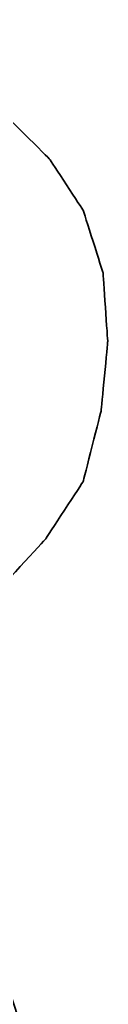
# Model space of a CAD drawing. Header units: millimetres. Extents: x 337 to 649, y 362 to 465.
# Tile 33 of 53: x 555.62 to 555.879, y 395.065 to 397.977. Entities that reach past the tile are written whole.
import ezdxf

# ---------------------------------------------------------------- set-up
doc = ezdxf.new("R2010")
doc.units = ezdxf.units.MM
doc.header["$LTSCALE"] = 0.15
doc.layers.add('DIM', color=4, linetype='CONTINUOUS')
doc.layers.add('layer 1', color=7, linetype='CONTINUOUS')

# ---------------------------------------------------------------- blocks, each defined once
blk = doc.blocks.new('TBI MOTION logo(完整正式版)')
at = {"layer": 'layer 1', "color": 22, "lineweight": 35}
blk.add_open_spline([(-64.65375, -6.863749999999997), (-64.65375, -6.863749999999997), (-64.84375, -7.296249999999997), (-64.84375, -7.296249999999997), (-64.84375, -7.296249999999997), (-64.84375, -7.296249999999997), (-64.86875, -7.34375), (-64.86875, -7.34375), (-64.86875, -7.34375), (-64.86875, -7.34375), (-64.86875, -7.36875), (-64.86875, -7.36875), (-64.86875, -7.36875), (-64.86875, -7.36875), (-65.15375, -7.653749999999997), (-65.15375, -7.653749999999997), (-65.15375, -7.653749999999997), (-65.15375, -7.653749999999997), (-65.17875, -7.653749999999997), (-65.17875, -7.653749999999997), (-65.17875, -7.653749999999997), (-65.17875, -7.653749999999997), (-65.20375, -7.678749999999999), (-65.20375, -7.678749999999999), (-65.20375, -7.678749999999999), (-65.20375, -7.678749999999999), (-65.58875, -7.871249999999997), (-65.58875, -7.871249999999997), (-65.58875, -7.871249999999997), (-65.58875, -7.871249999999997), (-65.63375, -7.871249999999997), (-65.63375, -7.871249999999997), (-65.63375, -7.871249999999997), (-65.63375, -7.871249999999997), (-65.65875, -7.893749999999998), (-65.65875, -7.893749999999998), (-65.65875, -7.893749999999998), (-65.65875, -7.893749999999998), (-66.09375, -7.943749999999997), (-66.09375, -7.943749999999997), (-66.09375, -7.943749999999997), (-66.09375, -7.943749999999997), (-66.11375, -7.943749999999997), (-66.11375, -7.943749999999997), (-66.11375, -7.943749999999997), (-66.11375, -7.943749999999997), (-66.16375, -7.943749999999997), (-66.16375, -7.943749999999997), (-66.16375, -7.943749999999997), (-66.16375, -7.943749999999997), (-66.30875, -7.943749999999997), (-66.30875, -7.943749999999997), (-66.30875, -7.943749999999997), (-66.30875, -7.943749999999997), (-66.69375, -7.943749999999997), (-66.69375, -7.943749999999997), (-66.69375, -7.943749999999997), (-66.69375, -7.943749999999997), (-67.07375, -7.943749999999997), (-67.07375, -7.943749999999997), (-67.07375, -7.943749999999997), (-67.07375, -7.943749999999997), (-67.12375, -7.943749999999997), (-67.12375, -7.943749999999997), (-67.12375, -7.943749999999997), (-67.12375, -7.943749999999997), (-67.12375, -7.966249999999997), (-67.12375, -7.966249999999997), (-67.12375, -7.966249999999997), (-67.12375, -7.966249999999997), (-67.14875, -7.991249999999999), (-67.14875, -7.991249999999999), (-67.14875, -7.991249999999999), (-67.14875, -7.991249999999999), (-67.24375, -8.34875), (-67.24375, -8.34875), (-67.24375, -8.34875), (-67.24375, -8.34875), (-67.31374999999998, -8.68625), (-67.31374999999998, -8.68625), (-67.31374999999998, -8.68625), (-67.31374999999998, -8.68625), (-67.26874999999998, -8.68625), (-67.26874999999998, -8.68625), (-67.26874999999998, -8.68625), (-67.26874999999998, -8.68625), (-67.07375, -8.68625), (-67.07375, -8.68625), (-67.07375, -8.68625), (-67.07375, -8.68625), (-66.54875, -8.68625), (-66.54875, -8.68625), (-66.54875, -8.68625), (-66.54875, -8.68625), (-65.82625, -8.68625), (-65.82625, -8.68625), (-65.82625, -8.68625), (-65.82625, -8.68625), (-65.01375, -8.68625), (-65.01375, -8.68625), (-65.01375, -8.68625), (-65.01375, -8.68625), (-64.05375, -8.68625), (-64.05375, -8.68625), (-64.05375, -8.68625), (-64.05375, -8.68625), (-62.08375, -8.68625), (-62.08375, -8.68625), (-62.08375, -8.68625), (-62.08375, -8.68625), (-60.06875, -8.68625), (-60.06875, -8.68625), (-60.06875, -8.68625), (-60.06875, -8.68625), (-59.10875, -8.68625), (-59.10875, -8.68625), (-59.10875, -8.68625), (-59.10875, -8.68625), (-58.29375, -8.68625), (-58.29375, -8.68625), (-58.29375, -8.68625), (-58.29375, -8.68625), (-57.57374999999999, -8.68625), (-57.57374999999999, -8.68625), (-57.57374999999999, -8.68625), (-57.57374999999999, -8.68625), (-57.04875, -8.68625), (-57.04875, -8.68625), (-57.04875, -8.68625), (-57.04875, -8.68625), (-56.85375, -8.68625), (-56.85375, -8.68625), (-56.85375, -8.68625), (-56.85375, -8.68625), (-56.70875, -8.68625), (-56.70875, -8.68625), (-56.70875, -8.68625), (-56.70875, -8.68625), (-56.61375, -8.68625), (-56.61375, -8.68625), (-56.61375, -8.68625), (-56.61375, -8.68625), (-56.56875, -8.68625), (-56.56875, -8.68625), (-56.56875, -8.68625), (-56.56875, -8.68625), (-55.65375, -8.638749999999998), (-55.65375, -8.638749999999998), (-55.65375, -8.638749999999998), (-55.65375, -8.638749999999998), (-54.76874999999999, -8.51875), (-54.76874999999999, -8.51875), (-54.76874999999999, -8.51875), (-54.76874999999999, -8.51875), (-53.90375, -8.30375), (-53.90375, -8.30375), (-53.90375, -8.30375), (-53.90375, -8.30375), (-53.08875, -8.03875), (-53.08875, -8.03875), (-53.08875, -8.03875), (-53.08875, -8.03875), (-52.34375, -7.653749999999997), (-52.34375, -7.653749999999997), (-52.34375, -7.653749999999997), (-52.34375, -7.653749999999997), (-51.69875, -7.296249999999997), (-51.69875, -7.296249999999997), (-51.69875, -7.296249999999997), (-51.69875, -7.296249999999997), (-51.21875, -6.911249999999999), (-51.21875, -6.911249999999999), (-51.21875, -6.911249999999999), (-51.21875, -6.911249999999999), (-50.83375, -6.50375), (-50.83375, -6.50375), (-50.83375, -6.50375), (-50.83375, -6.50375), (-50.44875, -5.94875), (-50.44875, -5.94875), (-50.44875, -5.94875), (-50.44875, -5.94875), (-50.13875, -5.303749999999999), (-50.13875, -5.303749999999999), (-50.13875, -5.303749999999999), (-50.13875, -5.303749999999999), (-49.99375, -4.653749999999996), (-49.99375, -4.653749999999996), (-49.99375, -4.653749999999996), (-49.99375, -4.653749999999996), (-49.92375, -3.98375), (-49.92375, -3.98375), (-49.92375, -3.98375), (-49.92375, -3.98375), (-49.99375, -3.19374), (-49.99375, -3.19374), (-49.99375, -3.19374), (-49.99375, -3.19374), (-50.23374, -2.44874), (-50.23374, -2.44874), (-50.23374, -2.44874), (-50.23374, -2.44874), (-50.59375, -1.87374), (-50.59375, -1.87374), (-50.59375, -1.87374), (-50.59375, -1.87374), (-51.09875, -1.31874), (-51.09875, -1.31874), (-51.09875, -1.31874), (-51.09875, -1.31874), (-51.74375, -0.81875), (-51.74375, -0.81875), (-51.74375, -0.81875), (-51.74375, -0.81875), (-52.53875, -0.48125), (-52.53875, -0.48125), (-52.53875, -0.48125), (-52.53875, -0.48125), (-53.47375, -0.21875), (-53.47375, -0.21875), (-53.47375, -0.21875), (-53.47375, -0.21875), (-54.52875, -0.04874), (-54.52875, -0.04874), (-54.52875, -0.04874), (-54.52875, -0.04874), (-55.65375, 0.12125), (-55.65375, 0.12125), (-55.65375, 0.12125), (-55.65375, 0.12125), (-54.50375, 0.28624), (-54.50375, 0.28624), (-54.50375, 0.28624), (-54.50375, 0.28624), (-53.83375, 0.38124), (-53.83375, 0.38124), (-53.83375, 0.38124), (-53.83375, 0.38124), (-53.18375, 0.50125), (-53.18375, 0.50125), (-53.18375, 0.50125), (-53.18375, 0.50125), (-52.55875, 0.6687400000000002), (-52.55875, 0.6687400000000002), (-52.55875, 0.6687400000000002), (-52.55875, 0.6687400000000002), (-52.03375, 0.86124), (-52.03375, 0.86124), (-52.03375, 0.86124), (-52.03375, 0.86124), (-51.50374, 1.031239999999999), (-51.50374, 1.031239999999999), (-51.50374, 1.031239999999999), (-51.50374, 1.031239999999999), (-51.09875, 1.271249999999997), (-51.09875, 1.271249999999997), (-51.09875, 1.271249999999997), (-51.09875, 1.271249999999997), (-50.71374999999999, 1.48624), (-50.71374999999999, 1.48624), (-50.71374999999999, 1.48624), (-50.71374999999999, 1.48624), (-50.37625, 1.77625), (-50.37625, 1.77625), (-50.37625, 1.77625), (-50.37625, 1.77625), (-49.82375, 2.37625), (-49.82375, 2.37625), (-49.82375, 2.37625), (-49.82375, 2.37625), (-49.41875, 2.996249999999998), (-49.41875, 2.996249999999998), (-49.41875, 2.996249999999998), (-49.41875, 2.996249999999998), (-49.22375, 3.766249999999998), (-49.22375, 3.766249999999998), (-49.22375, 3.766249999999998), (-49.22375, 3.766249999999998), (-49.15375, 4.50874), (-49.15375, 4.50874), (-49.15375, 4.50874), (-49.15375, 4.50874), (-49.20374999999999, 5.251249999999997), (-49.20374999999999, 5.251249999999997), (-49.20374999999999, 5.251249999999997), (-49.20374999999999, 5.251249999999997), (-49.41875, 5.926249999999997), (-49.41875, 5.926249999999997), (-49.41875, 5.926249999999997), (-49.41875, 5.926249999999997), (-49.77875, 6.47625), (-49.77875, 6.47625), (-49.77875, 6.47625), (-49.77875, 6.47625), (-50.33125, 7.026239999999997), (-50.33125, 7.026239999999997), (-50.33125, 7.026239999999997), (-50.33125, 7.026239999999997), (-51.00125, 7.43625), (-51.00125, 7.43625), (-51.00125, 7.43625), (-51.00125, 7.43625), (-51.79375, 7.72625), (-51.79375, 7.72625), (-51.79375, 7.72625), (-51.79375, 7.72625), (-52.72874999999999, 7.891239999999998), (-52.72874999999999, 7.891239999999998), (-52.72874999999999, 7.891239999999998), (-52.72874999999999, 7.891239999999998), (-53.83375, 7.98625), (-53.83375, 7.98625), (-53.83375, 7.98625), (-53.83375, 7.98625), (-53.92875, 7.98625), (-53.92875, 7.98625), (-53.92875, 7.98625), (-53.92875, 7.98625), (-54.26375, 7.98625), (-54.26375, 7.98625), (-54.26375, 7.98625), (-54.26375, 7.98625), (-54.74375, 7.98625), (-54.74375, 7.98625), (-54.74375, 7.98625), (-54.74375, 7.98625), (-55.36875, 7.98625), (-55.36875, 7.98625), (-55.36875, 7.98625), (-55.36875, 7.98625), (-56.13375, 7.98625), (-56.13375, 7.98625), (-56.13375, 7.98625), (-56.13375, 7.98625), (-56.94874999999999, 7.98625), (-56.94874999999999, 7.98625), (-56.94874999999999, 7.98625), (-56.94874999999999, 7.98625), (-58.77625, 7.98625), (-58.77625, 7.98625), (-58.77625, 7.98625), (-58.77625, 7.98625), (-60.59875, 7.98625), (-60.59875, 7.98625), (-60.59875, 7.98625), (-60.59875, 7.98625), (-61.41375, 7.98625), (-61.41375, 7.98625), (-61.41375, 7.98625), (-61.41375, 7.98625), (-62.17875, 7.98625), (-62.17875, 7.98625), (-62.17875, 7.98625), (-62.17875, 7.98625), (-62.80375, 7.98625), (-62.80375, 7.98625), (-62.80375, 7.98625), (-62.80375, 7.98625), (-63.30625, 7.98625), (-63.30625, 7.98625), (-63.30625, 7.98625), (-63.30625, 7.98625), (-63.57375, 7.98625), (-63.57375, 7.98625), (-63.57375, 7.98625), (-63.57375, 7.98625), (-63.57375, 7.96375), (-63.57375, 7.96375), (-63.57375, 7.96375), (-63.57375, 7.96375), (-63.59875, 7.94125), (-63.59875, 7.94125), (-63.59875, 7.94125), (-63.59875, 7.94125), (-63.69375, 7.55625), (-63.69375, 7.55625), (-63.69375, 7.55625), (-63.69375, 7.55625), (-63.76375, 7.246239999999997), (-63.76375, 7.246239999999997), (-63.76375, 7.246239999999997), (-63.76375, 7.246239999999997), (-63.23875000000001, 7.246239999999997), (-63.23875000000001, 7.246239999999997), (-63.23875000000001, 7.246239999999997), (-63.23875000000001, 7.246239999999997), (-62.75875, 7.246239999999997), (-62.75875, 7.246239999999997), (-62.75875, 7.246239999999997), (-62.75875, 7.246239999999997), (-62.61124999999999, 7.246239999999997), (-62.61124999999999, 7.246239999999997), (-62.61124999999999, 7.246239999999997), (-62.61124999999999, 7.246239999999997), (-62.56624999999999, 7.246239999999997), (-62.56624999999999, 7.246239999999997), (-62.56624999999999, 7.246239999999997), (-62.56624999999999, 7.246239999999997), (-62.22875, 7.246239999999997), (-62.22875, 7.246239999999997), (-62.22875, 7.246239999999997), (-62.22875, 7.246239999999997), (-62.20375, 7.246239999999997), (-62.20375, 7.246239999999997), (-62.20375, 7.246239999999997), (-62.20375, 7.246239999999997), (-62.17875, 7.21875), (-62.17875, 7.21875), (-62.17875, 7.21875), (-62.17875, 7.21875), (-61.96374999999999, 7.171249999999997), (-61.96374999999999, 7.171249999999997), (-61.96374999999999, 7.171249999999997), (-61.96374999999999, 7.171249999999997), (-61.72375, 7.126239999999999), (-61.72375, 7.126239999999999), (-61.72375, 7.126239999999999), (-61.72375, 7.126239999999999), (-61.70374999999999, 7.126239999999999), (-61.70374999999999, 7.126239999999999), (-61.70374999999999, 7.126239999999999), (-61.70374999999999, 7.126239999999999), (-61.55875, 7.076239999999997), (-61.55875, 7.076239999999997), (-61.55875, 7.076239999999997), (-61.55875, 7.076239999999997), (-61.50875, 7.076239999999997), (-61.50875, 7.076239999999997), (-61.50875, 7.076239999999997), (-61.50875, 7.076239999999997), (-61.48375, 7.026239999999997), (-61.48375, 7.026239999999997), (-61.48375, 7.026239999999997), (-61.48375, 7.026239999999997), (-61.31875, 6.83375), (-61.31875, 6.83375), (-61.31875, 6.83375), (-61.31875, 6.83375), (-61.29375, 6.81125), (-61.29375, 6.81125), (-61.29375, 6.81125), (-61.29375, 6.81125), (-61.29375, 6.786249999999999), (-61.29375, 6.786249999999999), (-61.29375, 6.786249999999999), (-61.29375, 6.786249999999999), (-61.19875, 6.50124), (-61.19875, 6.50124), (-61.19875, 6.50124), (-61.19875, 6.50124), (-61.17375, 6.45124), (-61.17375, 6.45124), (-61.17375, 6.45124), (-61.17375, 6.45124), (-61.19875, 6.40625), (-61.19875, 6.40625), (-61.19875, 6.40625), (-61.19875, 6.40625), (-61.26875, 5.99624), (-61.26875, 5.99624), (-61.26875, 5.99624), (-61.26875, 5.99624), (-61.26875, 5.85125), (-61.26875, 5.85125), (-61.26875, 5.85125), (-61.26875, 5.85125), (-61.26875, 5.826249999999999), (-61.26875, 5.826249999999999), (-61.26875, 5.826249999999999), (-61.26875, 5.826249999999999), (-61.29375, 5.80625), (-61.29375, 5.80625), (-61.29375, 5.80625), (-61.29375, 5.80625), (-61.34125, 5.661249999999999), (-61.34125, 5.661249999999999), (-61.34125, 5.661249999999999), (-61.34125, 5.661249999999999), (-61.41375, 5.44625), (-61.41375, 5.44625), (-61.41375, 5.44625), (-61.41375, 5.44625), (-61.48375, 5.15625), (-61.48375, 5.15625), (-61.48375, 5.15625), (-61.48375, 5.15625), (-61.58375, 4.82124), (-61.58375, 4.82124), (-61.58375, 4.82124), (-61.58375, 4.82124), (-61.79875, 4.00375), (-61.79875, 4.00375), (-61.79875, 4.00375), (-61.79875, 4.00375), (-62.05875, 2.996249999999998), (-62.05875, 2.996249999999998), (-62.05875, 2.996249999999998), (-62.05875, 2.996249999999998), (-62.34875, 1.916249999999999), (-62.34875, 1.916249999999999), (-62.34875, 1.916249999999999), (-62.34875, 1.916249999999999), (-62.97375, -0.41124), (-62.97375, -0.41124), (-62.97375, -0.41124), (-62.97375, -0.41124), (-63.59875, -2.75875), (-63.59875, -2.75875), (-63.59875, -2.75875), (-63.59875, -2.75875), (-63.88374999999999, -3.863739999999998), (-63.88374999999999, -3.863739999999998), (-63.88374999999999, -3.863739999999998), (-63.88374999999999, -3.863739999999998), (-64.14875, -4.823739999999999), (-64.14875, -4.823739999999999), (-64.14875, -4.823739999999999), (-64.14875, -4.823739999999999), (-64.36375, -5.64125), (-64.36375, -5.64125), (-64.36375, -5.64125), (-64.36375, -5.64125), (-64.43625, -5.97625), (-64.43625, -5.97625), (-64.43625, -5.97625), (-64.43625, -5.97625), (-64.50875, -6.286249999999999), (-64.50875, -6.286249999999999), (-64.50875, -6.286249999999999), (-64.50875, -6.286249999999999), (-64.50875, -6.308749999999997), (-64.50875, -6.308749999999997), (-64.50875, -6.308749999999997), (-64.50875, -6.308749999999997), (-64.57875, -6.50375), (-64.57875, -6.50375), (-64.57875, -6.50375), (-64.57875, -6.50375), (-64.62875, -6.69625), (-64.62875, -6.69625), (-64.62875, -6.69625), (-64.62875, -6.69625), (-64.62875, -6.768749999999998), (-64.62875, -6.768749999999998), (-64.62875, -6.768749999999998), (-64.62875, -6.768749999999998), (-64.62875, -6.813749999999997), (-64.62875, -6.813749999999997), (-64.62875, -6.813749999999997), (-64.62875, -6.813749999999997), (-64.62875, -6.83875), (-64.62875, -6.83875), (-64.62875, -6.83875), (-64.62875, -6.83875), (-64.65375, -6.863749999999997), (-64.65375, -6.863749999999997)], degree=3, knots=[0, 0, 0, 0, 0.0071942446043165, 0.0071942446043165, 0.0071942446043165, 0.0071942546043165, 0.0143884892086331, 0.0143884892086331, 0.0143884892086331, 0.0143884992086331, 0.0215827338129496, 0.0215827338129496, 0.0215827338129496, 0.0215827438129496, 0.0287769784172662, 0.0287769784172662, 0.0287769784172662, 0.0287769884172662, 0.0359712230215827, 0.0359712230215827, 0.0359712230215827, 0.0359712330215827, 0.0431654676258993, 0.0431654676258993, 0.0431654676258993, 0.0431654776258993, 0.0503597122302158, 0.0503597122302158, 0.0503597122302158, 0.0503597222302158, 0.0575539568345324, 0.0575539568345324, 0.0575539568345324, 0.0575539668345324, 0.0647482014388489, 0.0647482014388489, 0.0647482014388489, 0.0647482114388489, 0.0719424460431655, 0.0719424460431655, 0.0719424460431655, 0.0719424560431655, 0.079136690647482, 0.079136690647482, 0.079136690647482, 0.079136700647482, 0.0863309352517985, 0.0863309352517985, 0.0863309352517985, 0.0863309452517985, 0.0935251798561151, 0.0935251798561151, 0.0935251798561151, 0.0935251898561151, 0.1007194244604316, 0.1007194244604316, 0.1007194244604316, 0.1007194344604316, 0.1079136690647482, 0.1079136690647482, 0.1079136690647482, 0.1079136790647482, 0.1151079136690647, 0.1151079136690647, 0.1151079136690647, 0.1151079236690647, 0.1223021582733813, 0.1223021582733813, 0.1223021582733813, 0.1223021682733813, 0.1294964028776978, 0.1294964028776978, 0.1294964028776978, 0.1294964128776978, 0.1366906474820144, 0.1366906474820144, 0.1366906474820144, 0.1366906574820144, 0.1438848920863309, 0.1438848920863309, 0.1438848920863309, 0.1438849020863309, 0.1510791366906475, 0.1510791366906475, 0.1510791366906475, 0.1510791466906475, 0.158273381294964, 0.158273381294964, 0.158273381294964, 0.158273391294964, 0.1654676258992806, 0.1654676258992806, 0.1654676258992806, 0.1654676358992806, 0.1726618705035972, 0.1726618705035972, 0.1726618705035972, 0.1726618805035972, 0.1798561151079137, 0.1798561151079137, 0.1798561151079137, 0.1798561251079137, 0.1870503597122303, 0.1870503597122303, 0.1870503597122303, 0.1870503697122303, 0.1942446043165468, 0.1942446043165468, 0.1942446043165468, 0.1942446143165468, 0.2014388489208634, 0.2014388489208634, 0.2014388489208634, 0.2014388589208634, 0.2086330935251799, 0.2086330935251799, 0.2086330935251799, 0.2086331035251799, 0.2158273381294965, 0.2158273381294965, 0.2158273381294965, 0.2158273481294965, 0.2230215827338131, 0.2230215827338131, 0.2230215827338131, 0.2230215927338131, 0.2302158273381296, 0.2302158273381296, 0.2302158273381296, 0.2302158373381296, 0.2374100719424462, 0.2374100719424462, 0.2374100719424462, 0.2374100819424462, 0.2446043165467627, 0.2446043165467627, 0.2446043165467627, 0.2446043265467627, 0.2517985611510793, 0.2517985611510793, 0.2517985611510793, 0.2517985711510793, 0.2589928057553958, 0.2589928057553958, 0.2589928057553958, 0.2589928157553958, 0.2661870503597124, 0.2661870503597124, 0.2661870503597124, 0.2661870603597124, 0.273381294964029, 0.273381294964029, 0.273381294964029, 0.273381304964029, 0.2805755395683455, 0.2805755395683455, 0.2805755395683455, 0.2805755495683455, 0.2877697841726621, 0.2877697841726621, 0.2877697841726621, 0.2877697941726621, 0.2949640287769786, 0.2949640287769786, 0.2949640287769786, 0.2949640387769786, 0.3021582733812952, 0.3021582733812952, 0.3021582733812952, 0.3021582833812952, 0.3093525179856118, 0.3093525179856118, 0.3093525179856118, 0.3093525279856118, 0.3165467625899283, 0.3165467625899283, 0.3165467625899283, 0.3165467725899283, 0.3237410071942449, 0.3237410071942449, 0.3237410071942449, 0.3237410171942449, 0.3309352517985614, 0.3309352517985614, 0.3309352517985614, 0.3309352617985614, 0.338129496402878, 0.338129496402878, 0.338129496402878, 0.338129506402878, 0.3453237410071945, 0.3453237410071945, 0.3453237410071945, 0.3453237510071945, 0.3525179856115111, 0.3525179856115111, 0.3525179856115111, 0.3525179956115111, 0.3597122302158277, 0.3597122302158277, 0.3597122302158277, 0.3597122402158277, 0.3669064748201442, 0.3669064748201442, 0.3669064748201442, 0.3669064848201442, 0.3741007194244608, 0.3741007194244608, 0.3741007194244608, 0.3741007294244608, 0.3812949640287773, 0.3812949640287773, 0.3812949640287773, 0.3812949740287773, 0.3884892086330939, 0.3884892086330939, 0.3884892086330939, 0.3884892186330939, 0.3956834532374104, 0.3956834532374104, 0.3956834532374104, 0.3956834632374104, 0.4028776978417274, 0.4028776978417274, 0.4028776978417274, 0.4028777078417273, 0.4100719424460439, 0.4100719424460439, 0.4100719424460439, 0.4100719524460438, 0.4172661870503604, 0.4172661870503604, 0.4172661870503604, 0.4172661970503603, 0.4244604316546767, 0.4244604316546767, 0.4244604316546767, 0.4244604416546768, 0.4316546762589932, 0.4316546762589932, 0.4316546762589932, 0.4316546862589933, 0.4388489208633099, 0.4388489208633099, 0.4388489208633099, 0.4388489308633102, 0.4460431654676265, 0.4460431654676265, 0.4460431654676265, 0.4460431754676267, 0.453237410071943, 0.453237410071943, 0.453237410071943, 0.4532374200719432, 0.4604316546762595, 0.4604316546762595, 0.4604316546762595, 0.4604316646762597, 0.467625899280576, 0.467625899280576, 0.467625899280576, 0.467625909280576, 0.4748201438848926, 0.4748201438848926, 0.4748201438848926, 0.4748201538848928, 0.4820143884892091, 0.4820143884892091, 0.4820143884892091, 0.4820143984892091, 0.4892086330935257, 0.4892086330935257, 0.4892086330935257, 0.4892086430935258, 0.4964028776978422, 0.4964028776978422, 0.4964028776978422, 0.4964028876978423, 0.5035971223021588, 0.5035971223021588, 0.5035971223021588, 0.5035971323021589, 0.5107913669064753, 0.5107913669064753, 0.5107913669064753, 0.5107913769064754, 0.5179856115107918, 0.5179856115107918, 0.5179856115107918, 0.5179856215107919, 0.5251798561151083, 0.5251798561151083, 0.5251798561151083, 0.5251798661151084, 0.5323741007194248, 0.5323741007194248, 0.5323741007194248, 0.5323741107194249, 0.5395683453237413, 0.5395683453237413, 0.5395683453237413, 0.5395683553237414, 0.5467625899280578, 0.5467625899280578, 0.5467625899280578, 0.5467625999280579, 0.5539568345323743, 0.5539568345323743, 0.5539568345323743, 0.5539568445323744, 0.5611510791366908, 0.5611510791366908, 0.5611510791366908, 0.5611510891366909, 0.5683453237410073, 0.5683453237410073, 0.5683453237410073, 0.5683453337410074, 0.5755395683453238, 0.5755395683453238, 0.5755395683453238, 0.5755395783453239, 0.5827338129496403, 0.5827338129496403, 0.5827338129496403, 0.5827338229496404, 0.5899280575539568, 0.5899280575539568, 0.5899280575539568, 0.5899280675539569, 0.5971223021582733, 0.5971223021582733, 0.5971223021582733, 0.5971223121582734, 0.60431654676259, 0.60431654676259, 0.60431654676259, 0.6043165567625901, 0.6115107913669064, 0.6115107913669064, 0.6115107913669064, 0.6115108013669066, 0.618705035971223, 0.618705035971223, 0.618705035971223, 0.6187050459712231, 0.6258992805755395, 0.6258992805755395, 0.6258992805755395, 0.6258992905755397, 0.633093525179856, 0.633093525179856, 0.633093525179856, 0.6330935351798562, 0.6402877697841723, 0.6402877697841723, 0.6402877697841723, 0.6402877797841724, 0.6474820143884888, 0.6474820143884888, 0.6474820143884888, 0.6474820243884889, 0.6546762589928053, 0.6546762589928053, 0.6546762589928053, 0.6546762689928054, 0.6618705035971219, 0.6618705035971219, 0.6618705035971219, 0.6618705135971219, 0.6690647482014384, 0.6690647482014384, 0.6690647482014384, 0.6690647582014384, 0.6762589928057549, 0.6762589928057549, 0.6762589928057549, 0.6762590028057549, 0.6834532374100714, 0.6834532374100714, 0.6834532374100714, 0.6834532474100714, 0.6906474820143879, 0.6906474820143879, 0.6906474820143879, 0.6906474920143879, 0.6978417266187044, 0.6978417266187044, 0.6978417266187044, 0.6978417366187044, 0.7050359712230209, 0.7050359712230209, 0.7050359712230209, 0.7050359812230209, 0.7122302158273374, 0.7122302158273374, 0.7122302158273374, 0.7122302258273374, 0.7194244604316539, 0.7194244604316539, 0.7194244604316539, 0.7194244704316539, 0.7266187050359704, 0.7266187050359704, 0.7266187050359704, 0.7266187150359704, 0.7338129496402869, 0.7338129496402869, 0.7338129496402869, 0.7338129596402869, 0.7410071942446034, 0.7410071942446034, 0.7410071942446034, 0.7410072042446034, 0.7482014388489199, 0.7482014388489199, 0.7482014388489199, 0.7482014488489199, 0.7553956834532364, 0.7553956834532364, 0.7553956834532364, 0.7553956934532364, 0.7625899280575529, 0.7625899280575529, 0.7625899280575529, 0.7625899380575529, 0.7697841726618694, 0.7697841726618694, 0.7697841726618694, 0.7697841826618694, 0.7769784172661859, 0.7769784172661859, 0.7769784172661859, 0.7769784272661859, 0.7841726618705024, 0.7841726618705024, 0.7841726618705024, 0.7841726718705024, 0.7913669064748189, 0.7913669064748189, 0.7913669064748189, 0.7913669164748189, 0.7985611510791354, 0.7985611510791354, 0.7985611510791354, 0.7985611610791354, 0.8057553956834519, 0.8057553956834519, 0.8057553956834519, 0.8057554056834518, 0.8129496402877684, 0.8129496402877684, 0.8129496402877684, 0.8129496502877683, 0.8201438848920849, 0.8201438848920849, 0.8201438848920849, 0.820143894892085, 0.8273381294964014, 0.8273381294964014, 0.8273381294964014, 0.8273381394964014, 0.8345323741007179, 0.8345323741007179, 0.8345323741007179, 0.834532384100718, 0.8417266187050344, 0.8417266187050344, 0.8417266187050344, 0.8417266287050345, 0.8489208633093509, 0.8489208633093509, 0.8489208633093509, 0.848920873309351, 0.8561151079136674, 0.8561151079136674, 0.8561151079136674, 0.8561151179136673, 0.8633093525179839, 0.8633093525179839, 0.8633093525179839, 0.8633093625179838, 0.8705035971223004, 0.8705035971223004, 0.8705035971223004, 0.8705036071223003, 0.8776978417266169, 0.8776978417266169, 0.8776978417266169, 0.8776978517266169, 0.8848920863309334, 0.8848920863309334, 0.8848920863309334, 0.8848920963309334, 0.8920863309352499, 0.8920863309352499, 0.8920863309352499, 0.8920863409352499, 0.8992805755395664, 0.8992805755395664, 0.8992805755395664, 0.8992805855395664, 0.9064748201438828, 0.9064748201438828, 0.9064748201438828, 0.9064748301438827, 0.9136690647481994, 0.9136690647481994, 0.9136690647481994, 0.9136690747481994, 0.9208633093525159, 0.9208633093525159, 0.9208633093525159, 0.9208633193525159, 0.9280575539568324, 0.9280575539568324, 0.9280575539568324, 0.9280575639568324, 0.9352517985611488, 0.9352517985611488, 0.9352517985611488, 0.9352518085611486, 0.9424460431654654, 0.9424460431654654, 0.9424460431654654, 0.9424460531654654, 0.9496402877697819, 0.9496402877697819, 0.9496402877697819, 0.9496402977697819, 0.9568345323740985, 0.9568345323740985, 0.9568345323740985, 0.9568345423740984, 0.9640287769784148, 0.9640287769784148, 0.9640287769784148, 0.9640287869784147, 0.9712230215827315, 0.9712230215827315, 0.9712230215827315, 0.9712230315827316, 0.978417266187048, 0.978417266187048, 0.978417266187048, 0.9784172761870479, 0.9856115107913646, 0.9856115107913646, 0.9856115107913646, 0.9856115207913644, 0.9928057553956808, 0.9928057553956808, 0.9928057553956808, 0.9928057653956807, 1, 1, 1, 1], dxfattribs=at)

msp = doc.modelspace()

# ---------------------------------------------------------------- block references
at = {"layer": 'DIM', "color": 7, "xscale": 0.2736514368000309, "yscale": 0.2736514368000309, "zscale": 0.2736514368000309}
msp.add_blockref('TBI MOTION logo(完整正式版)', (569.3298963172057, 395.7911459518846), dxfattribs=at)

doc.saveas('drawing.dxf')
